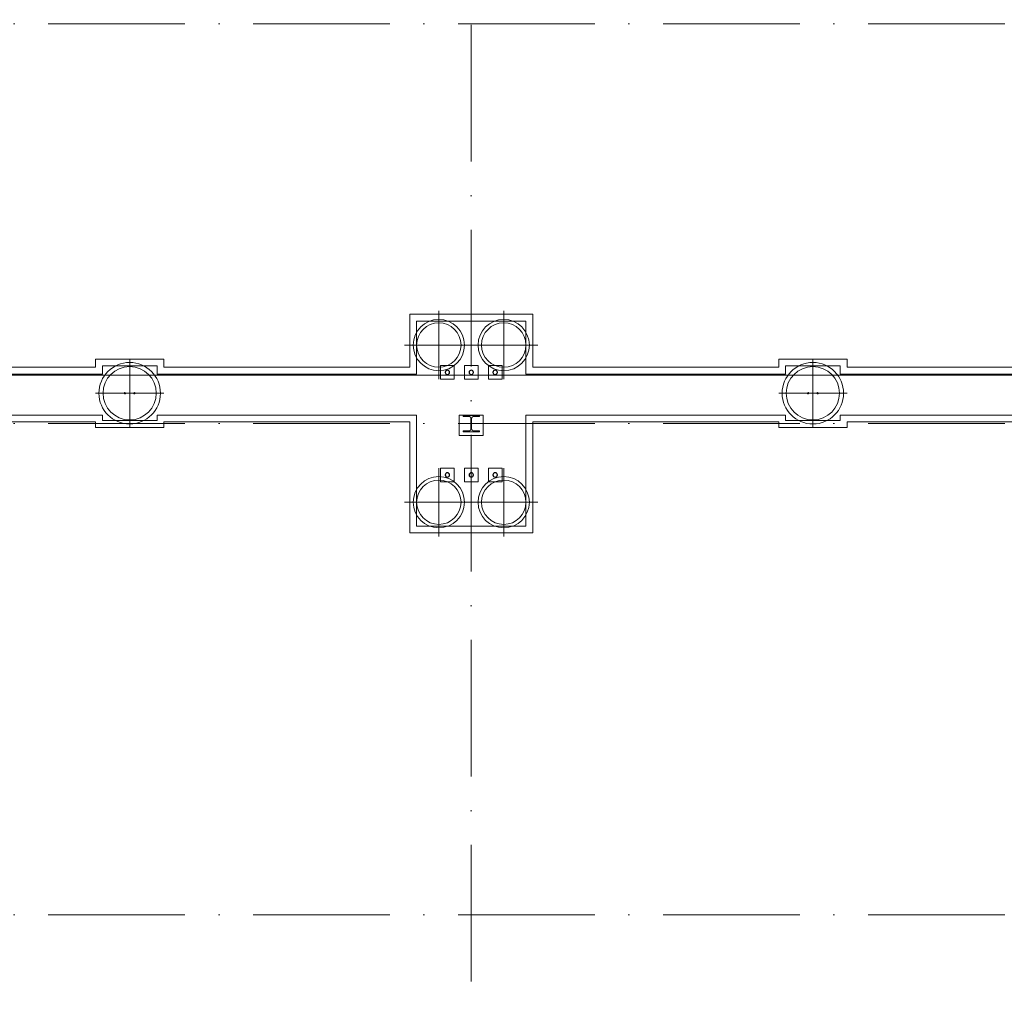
# Model space of a CAD drawing. Header units: millimetres. Extents: x -2694 to 330324, y -17289 to 76899.
# Tile 100 of 142: x 178095 to 192507, y 32515 to 46851. Entities that reach past the tile are written whole.
import ezdxf

# ---------------------------------------------------------------- set-up
doc = ezdxf.new("R2010")
doc.units = ezdxf.units.MM
doc.linetypes.add('IMPORT-A_CARA_15', pattern=[760, 500, -130, 0, -130])
doc.linetypes.add('Čerchovaná 20mm', pattern=[3000, 2000, -500, 0, -500])
for name, color, linetype, lineweight in [('11542_003_OK-HALA_TaO-1_ET_R01_AciS_2025-04-14_sloupy_dwg', 150, 'Continuous', 9), ('CA_OSY', 5, 'IMPORT-A_CARA_15', 13), ('CA_PODLAHA25', 7, 'Continuous', 13), ('CA_POHHRA18', 9, 'Continuous', 9), ('CA_POHHRA25', 7, 'Continuous', 13), ('CA_ZAKLADY25', 7, 'Continuous', 13), ('Konstrukční přípoje', 7, 'Continuous', 13), ('SS_HALA_TaO-DODAVKA_STAVEBNI', 140, 'Continuous', 9), ('SS_HALA_TaO-SLOUP', 140, 'Continuous', 9), ('SS_HALA_TaO-SLOUP-R01', 140, 'Continuous', 9)]:
    doc.layers.add(name, color=color, linetype=linetype, lineweight=lineweight)

# ---------------------------------------------------------------- blocks, each defined once
blk = doc.blocks.new('pilota 600 mm - D_750_650-2142276-BOURÁNÍ STÁVAJÍCÍCH ZÁKLADOVÝCH PRVKŮ')
at = {"layer": 'CA_POHHRA18'}
for q in [(0, 500), (-500, 0), (0, -500), (500, 0)]:
    blk.add_line((0, 0), q, dxfattribs=at)
blk = doc.blocks.new('pilota 600 mm - D_750_650-2142277-BOURÁNÍ STÁVAJÍCÍCH ZÁKLADOVÝCH PRVKŮ')
at = {"layer": 'CA_POHHRA18'}
for q in [(0, 500), (-500, 0), (500, 0), (0, -500)]:
    blk.add_line((0, 0), q, dxfattribs=at)
blk = doc.blocks.new('pilota 600 mm - D_900_780-V38-BOURÁNÍ STÁVAJÍCÍCH ZÁKLADOVÝCH PRVKŮ')
at = {"layer": 'CA_POHHRA18'}
for q in [(0, 500), (-500, 0), (0, -500), (500, 0)]:
    blk.add_line((0, 0), q, dxfattribs=at)
blk = doc.blocks.new('11542_003_OK-HALA_TaO-1_ET_R01_AciS_2025-04-14_sloupy_dwg-1858929-BOURÁNÍ STÁVAJÍCÍCH ZÁKLADOVÝCH PRVKŮ')
at = {"layer": '11542_003_OK-HALA_TaO-1_ET_R01_AciS_2025-04-14_sloupy_dwg', "color": 140}
for p, q in [((184825, 41060), (184585, 41060)), ((184585, 41060), (184585, 41043)), ((184585, 41043), (184679, 41043)), ((184700, 41022), (184700, 40858)), ((184710, 40858), (184710, 41022)), ((184731, 41043), (184825, 41043)), ((184825, 41043), (184825, 41060)), ((184679, 40837), (184585, 40837)), ((184585, 40837), (184585, 40820)), ((184585, 40820), (184825, 40820)), ((184825, 40837), (184731, 40837)), ((184825, 40820), (184825, 40837))]:
    blk.add_line(p, q, dxfattribs=at)
for centre, radius, start, end in [((184355, 41690), 32, 0, 180), ((184355, 41690), 32, 180, 0), ((184705, 41690), 32, 0, 180), ((184705, 41690), 32, 180, 0), ((185055, 41690), 32, 0, 180), ((185055, 41690), 32, 180, 0), ((179635, 41385), 10, 0, 180), ((179635, 41385), 10, 180, 0), ((179775, 41385), 10, 0, 180), ((179775, 41385), 10, 180, 0), ((189635, 41385), 10, 0, 180), ((189635, 41385), 10, 180, 0), ((189775, 41385), 10, 0, 180), ((189775, 41385), 10, 180, 0), ((184679, 41022), 21, 0, 90), ((184731, 41022), 21, 90, 180), ((184679, 40858), 21, 270, 0), ((184731, 40858), 21, 180, 270), ((184355, 40190), 32, 0, 180), ((184705, 40190), 32, 0, 180), ((185055, 40190), 32, 0, 180), ((184355, 40190), 32, 180, 0), ((184705, 40190), 32, 180, 0), ((185055, 40190), 32, 180, 0)]:
    blk.add_arc(centre, radius, start, end, dxfattribs=at)
at = {"layer": 'SS_HALA_TaO-DODAVKA_STAVEBNI'}
for centre, start, end in [((184355, 41690), 0, 180), ((184355, 41690), 180, 0), ((184705, 41690), 0, 180), ((184705, 41690), 180, 0), ((185055, 41690), 0, 180), ((185055, 41690), 180, 0), ((184355, 40190), 0, 180), ((184705, 40190), 0, 180), ((185055, 40190), 0, 180), ((184355, 40190), 180, 0), ((184705, 40190), 180, 0), ((185055, 40190), 180, 0)]:
    blk.add_arc(centre, 32, start, end, dxfattribs=at)
at = {"layer": 'SS_HALA_TaO-SLOUP'}
for p, q in [((184825, 41060), (184585, 41060)), ((184585, 41060), (184585, 41043)), ((184585, 41043), (184679, 41043)), ((184700, 41022), (184700, 40858)), ((184710, 40858), (184710, 41022)), ((184731, 41043), (184825, 41043)), ((184825, 41043), (184825, 41060)), ((184679, 40837), (184585, 40837)), ((184585, 40837), (184585, 40820)), ((184585, 40820), (184825, 40820)), ((184825, 40837), (184731, 40837)), ((184825, 40820), (184825, 40837))]:
    blk.add_line(p, q, dxfattribs=at)
for centre, start, end in [((184679, 41022), 0, 90), ((184731, 41022), 90, 180), ((184679, 40858), 270, 0), ((184731, 40858), 180, 270)]:
    blk.add_arc(centre, 21, start, end, dxfattribs=at)
at = {"layer": 'SS_HALA_TaO-SLOUP-R01'}
for centre, start, end in [((179635, 41385), 0, 180), ((179635, 41385), 180, 0), ((179775, 41385), 0, 180), ((179775, 41385), 180, 0), ((189635, 41385), 0, 180), ((189635, 41385), 180, 0), ((189775, 41385), 0, 180), ((189775, 41385), 180, 0)]:
    blk.add_arc(centre, 10, start, end, dxfattribs=at)
blk = doc.blocks.new('M_Šroub HPM-E - 64_E-V370-BOURÁNÍ STÁVAJÍCÍCH ZÁKLADOVÝCH PRVKŮ')
at = {"layer": 'Konstrukční přípoje'}
for p, q in [((-100, -100), (-100, 100)), ((-100, 100), (100, 100)), ((100, 100), (-100, 100)), ((-100, 100), (-100, -100)), ((100, 100), (100, -100)), ((100, -100), (100, 100)), ((100, -100), (-100, -100)), ((-100, -100), (100, -100))]:
    blk.add_line(p, q, dxfattribs=at)
at = {"layer": 'Konstrukční přípoje', "color": 250, "lineweight": 25}
for start, end in [(360, 180), (180, 360)]:
    blk.add_arc((0, 0), 32, start, end, dxfattribs=at)
at = {"layer": 'Konstrukční přípoje'}
for start, end in [(0, 180), (0, 180), (0, 180), (180, 360), (180, 360), (180, 360)]:
    blk.add_arc((0, 0), 32, start, end, dxfattribs=at)
blk = doc.blocks.new('M_Šroub HPM-E - 64_E-V371-BOURÁNÍ STÁVAJÍCÍCH ZÁKLADOVÝCH PRVKŮ')
at = {"layer": 'Konstrukční přípoje'}
for p, q in [((-100, -100), (-100, 100)), ((-100, 100), (100, 100)), ((100, 100), (-100, 100)), ((-100, 100), (-100, -100)), ((100, 100), (100, -100)), ((100, -100), (100, 100)), ((100, -100), (-100, -100)), ((-100, -100), (100, -100))]:
    blk.add_line(p, q, dxfattribs=at)
at = {"layer": 'Konstrukční přípoje', "color": 250, "lineweight": 25}
for start, end in [(360, 180), (180, 360)]:
    blk.add_arc((0, 0), 32, start, end, dxfattribs=at)
at = {"layer": 'Konstrukční přípoje'}
for start, end in [(0, 180), (0, 180), (0, 180), (180, 360), (180, 360), (180, 360)]:
    blk.add_arc((0, 0), 32, start, end, dxfattribs=at)
blk = doc.blocks.new('M_Šroub HPM-E - 64_E-V372-BOURÁNÍ STÁVAJÍCÍCH ZÁKLADOVÝCH PRVKŮ')
at = {"layer": 'Konstrukční přípoje', "lineweight": 9}
h = blk.add_hatch(dxfattribs=at)
h.set_pattern_fill('FP_157', color=50, style=0, pattern_type=2)
h.set_pattern_definition([(45, (-185055.05, -41689.87), (-251.4472, 251.4472), []), (45, (-185055.05, -41308.87), (-251.4472, 251.4472), [])])
h.paths.add_polyline_path([(10, -30), (26, -19), (32, 0), (26, 19), (10, 30), (-10, 30), (-26, 19), (-32, 0), (-26, -19), (-10, -30)])
at = {"layer": 'Konstrukční přípoje'}
for p, q in [((-100, -100), (-100, 100)), ((-100, 100), (100, 100)), ((100, 100), (-100, 100)), ((-100, 100), (-100, -100)), ((100, 100), (100, -100)), ((100, -100), (100, 100)), ((100, -100), (-100, -100)), ((-100, -100), (100, -100))]:
    blk.add_line(p, q, dxfattribs=at)
at = {"layer": 'Konstrukční přípoje', "color": 250, "lineweight": 25}
for start, end in [(360, 180), (180, 360)]:
    blk.add_arc((0, 0), 32, start, end, dxfattribs=at)
at = {"layer": 'Konstrukční přípoje'}
for start, end in [(0, 180), (0, 180), (0, 180), (180, 360), (180, 360), (180, 360)]:
    blk.add_arc((0, 0), 32, start, end, dxfattribs=at)
blk = doc.blocks.new('M_Šroub HPM-E - 64_E-V373-BOURÁNÍ STÁVAJÍCÍCH ZÁKLADOVÝCH PRVKŮ')
at = {"layer": 'Konstrukční přípoje'}
for p, q in [((100, 100), (-100, 100)), ((-100, 100), (-100, -100)), ((-100, -100), (-100, 100)), ((-100, 100), (100, 100)), ((100, -100), (100, 100)), ((100, 100), (100, -100)), ((-100, -100), (100, -100)), ((100, -100), (-100, -100))]:
    blk.add_line(p, q, dxfattribs=at)
at = {"layer": 'Konstrukční přípoje', "color": 250, "lineweight": 25}
for start, end in [(360, 180), (180, 360)]:
    blk.add_arc((0, 0), 32, start, end, dxfattribs=at)
at = {"layer": 'Konstrukční přípoje'}
for start, end in [(0, 180), (0, 180), (0, 180), (180, 0), (180, 360), (180, 360)]:
    blk.add_arc((0, 0), 32, start, end, dxfattribs=at)
blk = doc.blocks.new('M_Šroub HPM-E - 64_E-V374-BOURÁNÍ STÁVAJÍCÍCH ZÁKLADOVÝCH PRVKŮ')
at = {"layer": 'Konstrukční přípoje'}
for p, q in [((100, 100), (-100, 100)), ((-100, 100), (-100, -100)), ((-100, -100), (-100, 100)), ((-100, 100), (100, 100)), ((100, -100), (100, 100)), ((100, 100), (100, -100)), ((-100, -100), (100, -100)), ((100, -100), (-100, -100))]:
    blk.add_line(p, q, dxfattribs=at)
at = {"layer": 'Konstrukční přípoje', "color": 250, "lineweight": 25}
for start, end in [(360, 180), (180, 360)]:
    blk.add_arc((0, 0), 32, start, end, dxfattribs=at)
at = {"layer": 'Konstrukční přípoje'}
for start, end in [(0, 180), (0, 180), (0, 180), (180, 0), (180, 360), (180, 360)]:
    blk.add_arc((0, 0), 32, start, end, dxfattribs=at)
blk = doc.blocks.new('M_Šroub HPM-E - 64_E-V375-BOURÁNÍ STÁVAJÍCÍCH ZÁKLADOVÝCH PRVKŮ')
at = {"layer": 'Konstrukční přípoje', "lineweight": 9}
h = blk.add_hatch(dxfattribs=at)
h.set_pattern_fill('FP_158', color=50, style=0, pattern_type=2)
h.set_pattern_definition([(45, (-185055.05, -40189.87), (-251.4472, 251.4472), []), (45, (-185055.05, -39808.87), (-251.4472, 251.4472), [])])
h.paths.add_polyline_path([(10, -30), (26, -19), (32, 0), (26, 19), (10, 30), (-10, 30), (-26, 19), (-32, 0), (-26, -19), (-10, -30)])
at = {"layer": 'Konstrukční přípoje'}
for p, q in [((100, 100), (-100, 100)), ((-100, 100), (-100, -100)), ((-100, -100), (-100, 100)), ((-100, 100), (100, 100)), ((100, -100), (100, 100)), ((100, 100), (100, -100)), ((-100, -100), (100, -100)), ((100, -100), (-100, -100))]:
    blk.add_line(p, q, dxfattribs=at)
at = {"layer": 'Konstrukční přípoje', "color": 250, "lineweight": 25}
for start, end in [(360, 180), (180, 360)]:
    blk.add_arc((0, 0), 32, start, end, dxfattribs=at)
at = {"layer": 'Konstrukční přípoje'}
for start, end in [(0, 180), (0, 180), (0, 180), (180, 0), (180, 360), (180, 360)]:
    blk.add_arc((0, 0), 32, start, end, dxfattribs=at)

msp = doc.modelspace()

# ---------------------------------------------------------------- linework, layer by layer
at = {"layer": 'CA_OSY', "linetype": 'Čerchovaná 20mm', "lineweight": 9}
for p, q in [((184705, -226.2), (184705, 75699.1)), ((-1493.6, 46789.9), (299971.9, 46789.9)), ((-1493.6, 40939.9), (299971.9, 40939.9)), ((-1493.6, 33749.9), (299971.9, 33749.9))]:
    msp.add_line(p, q, dxfattribs=at)
at = {"layer": 'CA_PODLAHA25'}
msp.add_line((174495.6, 41649.9), (204945, 41649.9), dxfattribs=at)
at = {"layer": 'CA_POHHRA25'}
for p, q in [((179305, 41664.9), (175505, 41664.9)), ((175505, 41664.9), (179305, 41664.9)), ((180105, 41664.9), (183905, 41664.9)), ((180105, 41664.9), (183905, 41664.9)), ((189305, 41664.9), (185505, 41664.9)), ((185505, 41664.9), (189305, 41664.9)), ((190105, 41664.9), (193905, 41664.9)), ((190105, 41664.9), (193905, 41664.9)), ((175505, 41064.9), (179305, 41064.9)), ((175505, 41064.9), (179305, 41064.9)), ((183905, 41064.9), (180105, 41064.9)), ((180105, 41064.9), (183905, 41064.9)), ((184530, 41064.9), (184705, 41064.9)), ((184530, 41064.9), (184705, 41064.9)), ((184880, 41064.9), (184705, 41064.9)), ((184705, 41064.9), (184880, 41064.9)), ((185505, 41064.9), (189305, 41064.9)), ((185505, 41064.9), (189305, 41064.9)), ((193905, 41064.9), (190105, 41064.9)), ((190105, 41064.9), (193905, 41064.9))]:
    msp.add_line(p, q, dxfattribs=at)
at = {"layer": 'CA_POHHRA25', "lineweight": 9}
for p, q in [((175605, 41764.9), (179205, 41764.9)), ((175605, 41764.9), (179205, 41764.9)), ((180205, 41764.9), (183805, 41764.9)), ((180205, 41764.9), (183805, 41764.9)), ((185605, 41764.9), (189205, 41764.9)), ((185605, 41764.9), (189205, 41764.9)), ((190205, 41764.9), (193805, 41764.9)), ((190205, 41764.9), (193805, 41764.9)), ((179205, 40964.9), (175605, 40964.9)), ((175605, 40964.9), (179205, 40964.9)), ((183805, 40964.9), (180205, 40964.9)), ((180205, 40964.9), (183805, 40964.9)), ((189205, 40964.9), (185605, 40964.9)), ((185605, 40964.9), (189205, 40964.9)), ((193805, 40964.9), (190205, 40964.9)), ((190205, 40964.9), (193805, 40964.9))]:
    msp.add_line(p, q, dxfattribs=at)
at = {"layer": 'CA_ZAKLADY25', "lineweight": 9}
for p, q in [((183805, 41764.9), (183805, 42539.9)), ((183805, 42539.9), (185605, 42539.9)), ((185605, 42539.9), (183805, 42539.9)), ((183805, 42539.9), (183805, 41764.9)), ((185605, 42539.9), (185605, 41764.9)), ((185605, 41764.9), (185605, 42539.9)), ((179205, 41764.9), (179205, 41884.9)), ((179205, 41884.9), (180205, 41884.9)), ((180205, 41884.9), (179205, 41884.9)), ((179205, 41884.9), (179205, 41764.9)), ((180205, 41884.9), (180205, 41764.9)), ((180205, 41764.9), (180205, 41884.9)), ((189205, 41764.9), (189205, 41884.9)), ((189205, 41884.9), (190205, 41884.9)), ((190205, 41884.9), (189205, 41884.9)), ((189205, 41884.9), (189205, 41764.9)), ((190205, 41884.9), (190205, 41764.9)), ((190205, 41764.9), (190205, 41884.9)), ((179205, 40884.9), (179205, 40964.9)), ((179205, 40964.9), (179205, 40884.9)), ((180205, 40964.9), (180205, 40884.9)), ((180205, 40884.9), (180205, 40964.9)), ((183805, 39339.9), (183805, 40964.9)), ((183805, 40964.9), (183805, 39339.9)), ((185605, 40964.9), (185605, 39339.9)), ((185605, 39339.9), (185605, 40964.9)), ((189205, 40884.9), (189205, 40964.9)), ((189205, 40964.9), (189205, 40884.9)), ((190205, 40964.9), (190205, 40884.9)), ((190205, 40884.9), (190205, 40964.9)), ((180205, 40884.9), (179205, 40884.9)), ((179205, 40884.9), (180205, 40884.9)), ((190205, 40884.9), (189205, 40884.9)), ((189205, 40884.9), (190205, 40884.9)), ((185605, 39339.9), (183805, 39339.9)), ((183805, 39339.9), (185605, 39339.9))]:
    msp.add_line(p, q, dxfattribs=at)
at = {"layer": 'CA_ZAKLADY25'}
for p, q in [((185505, 42439.9), (183905, 42439.9)), ((183905, 42439.9), (183905, 41664.9)), ((183905, 41664.9), (183905, 42439.9)), ((183905, 42439.9), (185505, 42439.9)), ((185505, 41664.9), (185505, 42439.9)), ((185505, 42439.9), (185505, 41664.9)), ((180105, 41784.9), (179305, 41784.9)), ((179305, 41784.9), (179305, 41664.9)), ((179305, 41664.9), (179305, 41784.9)), ((179305, 41784.9), (180105, 41784.9)), ((180105, 41664.9), (180105, 41784.9)), ((180105, 41784.9), (180105, 41664.9)), ((190105, 41784.9), (189305, 41784.9)), ((189305, 41784.9), (189305, 41664.9)), ((189305, 41664.9), (189305, 41784.9)), ((189305, 41784.9), (190105, 41784.9)), ((190105, 41664.9), (190105, 41784.9)), ((190105, 41784.9), (190105, 41664.9)), ((179305, 41064.9), (179305, 40984.9)), ((179305, 40984.9), (179305, 41064.9)), ((179305, 40984.9), (180105, 40984.9)), ((180105, 40984.9), (179305, 40984.9)), ((180105, 40984.9), (180105, 41064.9)), ((180105, 41064.9), (180105, 40984.9)), ((183905, 41064.9), (183905, 39439.9)), ((183905, 39439.9), (183905, 41064.9)), ((184530, 40764.9), (184530, 41064.9)), ((184530, 41064.9), (184530, 40764.9)), ((184880, 41064.9), (184880, 40764.9)), ((184880, 40764.9), (184880, 41064.9)), ((185505, 39439.9), (185505, 41064.9)), ((185505, 41064.9), (185505, 39439.9)), ((189305, 41064.9), (189305, 40984.9)), ((189305, 40984.9), (189305, 41064.9)), ((189305, 40984.9), (190105, 40984.9)), ((190105, 40984.9), (189305, 40984.9)), ((190105, 40984.9), (190105, 41064.9)), ((190105, 41064.9), (190105, 40984.9)), ((184880, 40764.9), (184530, 40764.9)), ((184530, 40764.9), (184880, 40764.9)), ((183905, 39439.9), (185505, 39439.9)), ((185505, 39439.9), (183905, 39439.9))]:
    msp.add_line(p, q, dxfattribs=at)
at = {"layer": 'CA_ZAKLADY25', "lineweight": 9}
for centre, radius, start, end in [((184230, 42089.9), 375, 0, 180), ((184230, 42089.9), 375, 0, 180), ((184230, 42089.9), 325, 90, 270), ((184230, 42089.9), 325, 90, 270), ((184230, 42089.9), 325, 270, 90), ((184230, 42089.9), 325, 270, 90), ((185180, 42089.9), 375, 0, 180), ((185180, 42089.9), 375, 0, 180), ((185180, 42089.9), 325, 90, 270), ((185180, 42089.9), 325, 90, 270), ((185180, 42089.9), 325, 270, 90), ((185180, 42089.9), 325, 270, 90), ((184230, 42089.9), 375, 180, 0), ((184230, 42089.9), 375, 180, 0), ((185180, 42089.9), 375, 180, 0), ((185180, 42089.9), 375, 180, 0), ((179705, 41384.9), 450, 0, 180), ((179705, 41384.9), 450, 0, 180), ((189705, 41384.9), 450, 0, 180), ((189705, 41384.9), 450, 0, 180), ((179705, 41384.9), 390, 90, 270), ((179705, 41384.9), 390, 90, 270), ((179705, 41384.9), 390, 270, 90), ((179705, 41384.9), 390, 270, 90), ((189705, 41384.9), 390, 90, 270), ((189705, 41384.9), 390, 90, 270), ((189705, 41384.9), 390, 270, 90), ((189705, 41384.9), 390, 270, 90), ((179705, 41384.9), 450, 180, 0), ((179705, 41384.9), 450, 180, 0), ((189705, 41384.9), 450, 180, 0), ((189705, 41384.9), 450, 180, 0), ((184230, 39789.9), 375, 0, 180), ((184230, 39789.9), 375, 0, 180), ((184230, 39789.9), 325, 90, 270), ((184230, 39789.9), 325, 90, 270), ((184230, 39789.9), 325, 270, 90), ((184230, 39789.9), 325, 270, 90), ((185180, 39789.9), 375, 0, 180), ((185180, 39789.9), 375, 0, 180), ((185180, 39789.9), 325, 90, 270), ((185180, 39789.9), 325, 90, 270), ((185180, 39789.9), 325, 270, 90), ((185180, 39789.9), 325, 270, 90), ((184230, 39789.9), 375, 180, 0), ((184230, 39789.9), 375, 180, 0), ((185180, 39789.9), 375, 180, 0), ((185180, 39789.9), 375, 180, 0)]:
    msp.add_arc(centre, radius, start, end, dxfattribs=at)

# ---------------------------------------------------------------- block references
at = {"layer": '11542_003_OK-HALA_TaO-1_ET_R01_AciS_2025-04-14_sloupy_dwg', "color": 140}
msp.add_blockref('11542_003_OK-HALA_TaO-1_ET_R01_AciS_2025-04-14_sloupy_dwg-1858929-BOURÁNÍ STÁVAJÍCÍCH ZÁKLADOVÝCH PRVKŮ', (0, 0), dxfattribs=at)
at = {"layer": 'CA_POHHRA18'}
for name, p in [('pilota 600 mm - D_750_650-2142276-BOURÁNÍ STÁVAJÍCÍCH ZÁKLADOVÝCH PRVKŮ', (184230, 42089.9)), ('pilota 600 mm - D_750_650-2142277-BOURÁNÍ STÁVAJÍCÍCH ZÁKLADOVÝCH PRVKŮ', (184230, 39789.9))]:
    msp.add_blockref(name, p, dxfattribs=at)
at = {"layer": 'CA_POHHRA18', "rotation": 180}
for name, p in [('pilota 600 mm - D_750_650-2142277-BOURÁNÍ STÁVAJÍCÍCH ZÁKLADOVÝCH PRVKŮ', (185180, 42089.9)), ('pilota 600 mm - D_900_780-V38-BOURÁNÍ STÁVAJÍCÍCH ZÁKLADOVÝCH PRVKŮ', (179705, 41384.9)), ('pilota 600 mm - D_900_780-V38-BOURÁNÍ STÁVAJÍCÍCH ZÁKLADOVÝCH PRVKŮ', (189705, 41384.9)), ('pilota 600 mm - D_750_650-2142276-BOURÁNÍ STÁVAJÍCÍCH ZÁKLADOVÝCH PRVKŮ', (185180, 39789.9))]:
    msp.add_blockref(name, p, dxfattribs=at)
at = {"layer": 'Konstrukční přípoje'}
for name, p in [('M_Šroub HPM-E - 64_E-V371-BOURÁNÍ STÁVAJÍCÍCH ZÁKLADOVÝCH PRVKŮ', (184355, 41689.9)), ('M_Šroub HPM-E - 64_E-V370-BOURÁNÍ STÁVAJÍCÍCH ZÁKLADOVÝCH PRVKŮ', (184705, 41689.9)), ('M_Šroub HPM-E - 64_E-V372-BOURÁNÍ STÁVAJÍCÍCH ZÁKLADOVÝCH PRVKŮ', (185055, 41689.9)), ('M_Šroub HPM-E - 64_E-V374-BOURÁNÍ STÁVAJÍCÍCH ZÁKLADOVÝCH PRVKŮ', (184355, 40189.9)), ('M_Šroub HPM-E - 64_E-V373-BOURÁNÍ STÁVAJÍCÍCH ZÁKLADOVÝCH PRVKŮ', (184705, 40189.9)), ('M_Šroub HPM-E - 64_E-V375-BOURÁNÍ STÁVAJÍCÍCH ZÁKLADOVÝCH PRVKŮ', (185055, 40189.9))]:
    msp.add_blockref(name, p, dxfattribs=at)

doc.saveas('drawing.dxf')
